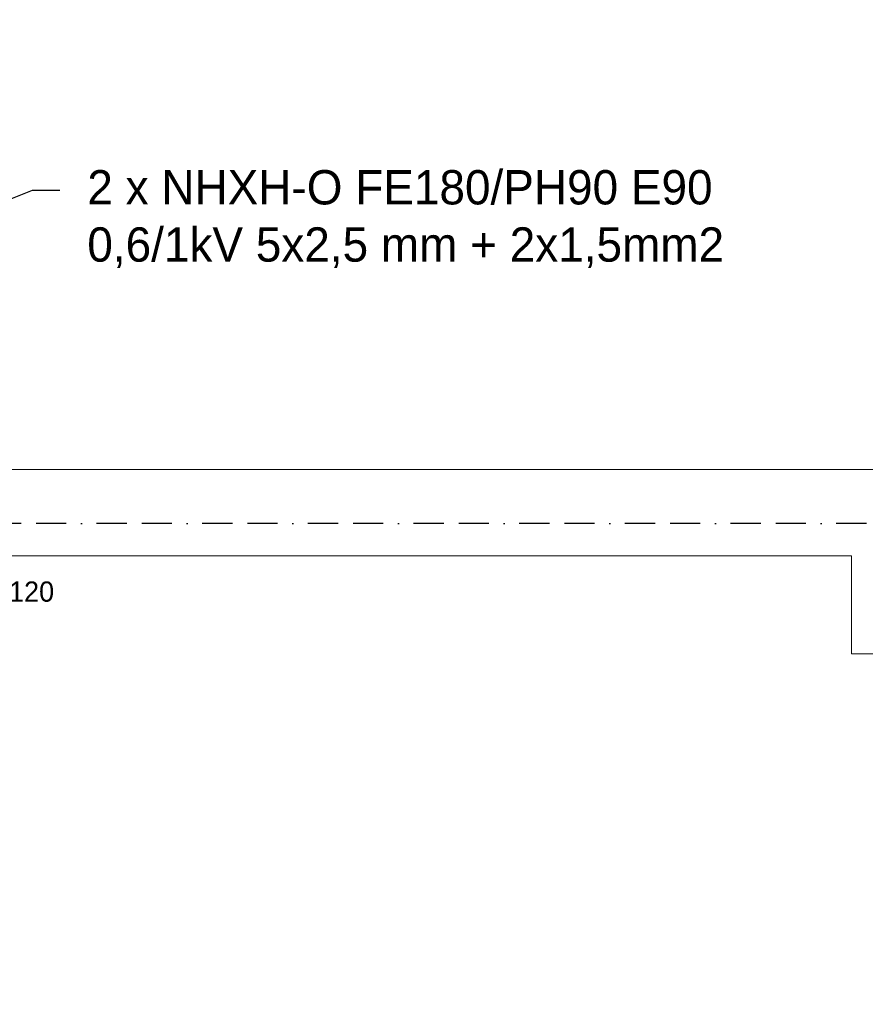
# Model space of a CAD drawing. Header units: centimetres. Extents: x -16053 to 7031, y -7778 to 254.
# Tile 116 of 256: x -12395 to -12044, y -977 to -568. Entities that reach past the tile are written whole.
import ezdxf
from ezdxf import colors
from ezdxf.entities.mleader import LeaderData, LeaderLine
from ezdxf.math import Vec2, Vec3

# ---------------------------------------------------------------- set-up
doc = ezdxf.new("R2010")
doc.units = ezdxf.units.CM
doc.header["$MEASUREMENT"] = 0
doc.linetypes.add('BORDER', pattern=[1.75, 0.5, -0.25, 0.5, -0.25, 0, -0.25])
doc.layers.get('0').update_dxf_attribs({"linetype": 'CONTINUOUS'})
for name, color, linetype in [('ELEKTRYKA', 1, 'CONTINUOUS'), ('POŁĄCZENIA', 5, 'CONTINUOUS'), ('UPS_ELEM', 247, 'CONTINUOUS')]:
    doc.layers.add(name, color=color, linetype=linetype)
doc.layers.add('konstrukcja', color=250, linetype='CONTINUOUS', lineweight=15)

# ---------------------------------------------------------------- blocks, each defined once
blk = doc.blocks.new('_Oblique')
at = {"color": 0, "linetype": 'ByBlock', "lineweight": -2}
blk.add_line((-0.5, -0.5), (0.5, 0.5), dxfattribs=at)

msp = doc.modelspace()

# ---------------------------------------------------------------- linework, layer by layer
at = {"layer": 'ELEKTRYKA', "linetype": 'BORDER', "ltscale": 25}
msp.add_lwpolyline([(-12609.485, -6225.329), (-12624.977, -6225.329), (-12624.977, -6132.845), (-12409.881, -6132.845), (-12409.881, -5233.161), (-10738.414, -5233.161), (-10738.414, -4712.838), (-10694.447, -4712.838), (-10704.657, -4706.783), (-10752.032, -4706.783), (-10752.032, -3061.598), (-10703.907, -2995.998), (-10753.459, -2896.809), (-10753.459, -777.342), (-12488.499, -777.342), (-12488.499, -593.274), (-12615.893, -593.274), (-12615.893, -571.816)], dxfattribs=at)
at = {"layer": 'konstrukcja', "linetype": 'Continuous'}
for points in [[(-12191.885, -754.871), (-12437.288, -754.871), (-12437.288, -98.122), (-12387.851, -98.122)], [(-12191.885, -754.871), (-11829.967, -754.871)], [(-12014.751, -790.769), (-12014.751, -831.374), (-12050.06, -831.374), (-12050.06, -790.769), (-12437.288, -790.769), (-12437.288, -1025.574), (-12350.776, -1037.344), (-12354.896, -1072.065), (-12441.407, -1060.295)], [(-12191.885, -790.769), (-12050.06, -790.769)], [(-12050.06, -790.769), (-12050.06, -831.374)]]:
    msp.add_lwpolyline(points, dxfattribs=at)

# ---------------------------------------------------------------- texts
at = {"layer": 'UPS_ELEM'}
msp.add_text('przepust pożarowy EI120', height=8.4, dxfattribs=at).set_placement((-12507.666, -809.746))

# ---------------------------------------------------------------- leaders
at = {"layer": 'POŁĄCZENIA'}
ml = msp.add_multileader_mtext('Standard', dxfattribs=at)
ml.set_content('2 x NHXH-O FE180/PH90 E90\\P0,6/1kV 5x2,5 mm + 2x1,5mm2', color=256)
ml.set_leader_properties()
ml.set_arrow_properties(name='OBLIQUE')
ml.build(insert=Vec2(0, 0))
ml.multileader.update_dxf_attribs({"dogleg_length": 11.4, "arrow_head_size": 17.1})
ctx = ml.context
ctx.base_point, ctx.char_height, ctx.arrow_head_size, ctx.landing_gap_size, ctx.plane_origin = Vec3(-12378.543, -638.908), 14.25, 17.1, 11.4, Vec3(-11916.601, 158.386)
notes = []
notes.append((ctx, [(2, (1, 1, 0), (-12389.943, -638.908), (1, 0), 11.4, [(3, [(-12488.499, -678.16)], 0, []), (6, [(-12488.499, -678.16)], 0, []), (0, [(-12488.499, -678.16)], 0, []), (1, [(-12488.499, -678.16)], 0, []), (2, [(-12488.499, -678.16)], 0, [])])]))
ctx.mtext.insert, ctx.mtext.flow_direction = Vec3(-12367.143, -630.595), 5
for ctx, leaders in notes:
    for number, flags, end, landing, length, lines in leaders:
        leader = LeaderData()
        leader.index, (leader.has_last_leader_line, leader.has_dogleg_vector, leader.attachment_direction) = number, flags
        leader.last_leader_point, leader.dogleg_vector, leader.dogleg_length = Vec3(end), Vec3(landing), length
        for number, points, colour, breaks in lines:
            line = LeaderLine()
            line.index, line.vertices, line.color, line.breaks = number, Vec3.list(points), colors.encode_raw_color(colour), breaks
            leader.lines.append(line)
        ctx.leaders.append(leader)

doc.saveas('drawing.dxf')
